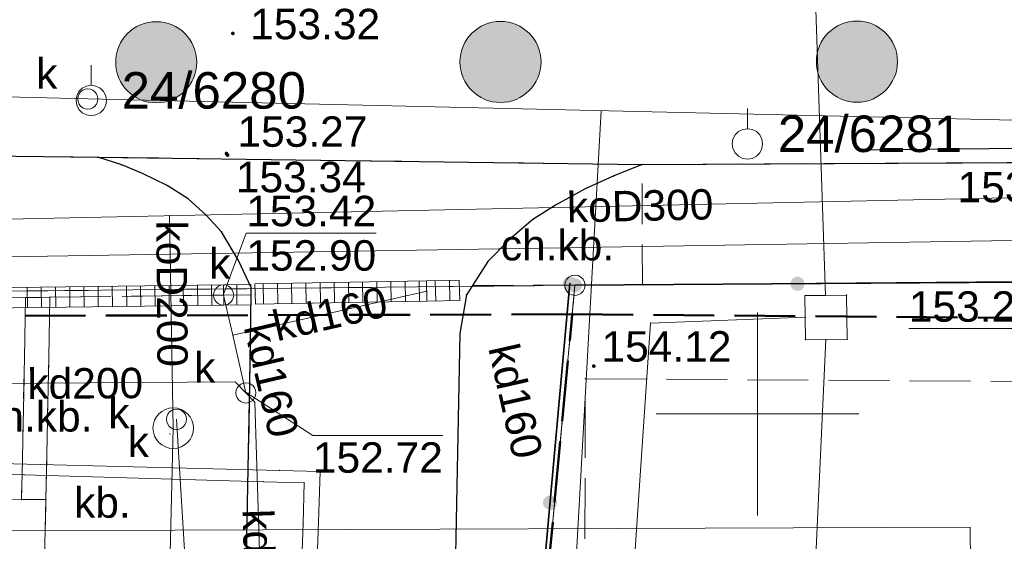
# Model space of a CAD drawing. Header units: metres. Extents: x 6492566 to 6492823, y 5613584 to 5613735.
# Tile 30 of 32: x 6492782 to 6492806, y 5613697 to 5613710. Entities that reach past the tile are written whole.
import ezdxf
from ezdxf.enums import TextEntityAlignment as Align

# ---------------------------------------------------------------- set-up
doc = ezdxf.new("R2010")
doc.units = ezdxf.units.M
for name, pattern in [('L_0_06', [2, 1.5, -0.5]), ('L_2_16', [0]), ('L_2_17', [0]), ('PRZER1-1', [2, 1, -1]), ('PRZER2-1', [3, 2, -1]), ('PRZER3-1', [4, 3, -1])]:
    doc.linetypes.add(name, pattern=pattern)
doc.layers.get('0').update_dxf_attribs({"linetype": 'CONTINUOUS', "lineweight": 18, "true_color": 0x000000})
for name, color, linetype, lineweight in [('GEPPGD', 7, 'CONTINUOUS', 18), ('GESDZI', 7, 'CONTINUOUS', 18), ('GSLKOG', 7, 'CONTINUOUS', 35), ('GSLKRW', 7, 'CONTINUOUS', 25), ('GSPPPK', 7, 'CONTINUOUS', 18), ('GSPPPK_O', 7, 'CONTINUOUS', 18), ('GSPPRB', 7, 'CONTINUOUS', 18), ('GSPWPS', 7, 'CONTINUOUS', 13), ('GSPWPS_O', 7, 'CONTINUOUS', 13), ('GSSKOD', 7, 'PRZER2-1', 18), ('GSSKOD_O', 7, 'PRZER2-1', 18), ('GSSOTW', 7, 'PRZER3-1', 18), ('GSSOTW_O', 7, 'PRZER3-1', 18), ('GSSUTR', 7, 'PRZER2-1', 18), ('GUPIWZ_O', 7, 'CONTINUOUS', 18), ('GUPPRZ', 7, 'CONTINUOUS', 18), ('GUPPRZ_O', 7, 'CONTINUOUS', 18), ('GUSIKP', 7, 'CONTINUOUS', 18), ('OTOO', 7, 'CONTINUOUS', 35), ('SUPW', 7, 'CONTINUOUS', 18)]:
    doc.layers.add(name, color=color, linetype=linetype, lineweight=lineweight)
for name, color, linetype, lineweight, true_color in [('GESUZY', 7, 'PRZER1-1', 18, 0x008000), ('GULCPR', 7, 'CONTINUOUS', 18, 0xd200d2), ('GULKDK', 7, 'CONTINUOUS', 18, 0x803300), ('GULKPR', 7, 'CONTINUOUS', 18, 0x803300), ('GULKPR_O', 7, 'CONTINUOUS', 18, 0x803300), ('GULTPR', 7, 'CONTINUOUS', 18, 0xff9100), ('GULWPR', 5, 'CONTINUOUS', 18, 0x0000ff), ('GUPKSD', 7, 'CONTINUOUS', 18, 0x803300), ('GUPKSD_O', 7, 'CONTINUOUS', 18, 0x803300), ('GUSKSD', 7, 'CONTINUOUS', 18, 0x803300), ('GUSKSD_O', 7, 'CONTINUOUS', 18, 0x803300), ('mpzp_linia_zabudowy_nieprzekraczalna', 7, 'L_2_17', 18, 0xd2691e), ('mpzp_linia_zabudowy_obowiazujaca', 7, 'L_2_16', 18, 0xd2691e), ('mpzp_linie_rozgraniczajace', 7, 'L_0_06', 50, 0xd2691e), ('mpzp_sciezki_rowerowe', 7, 'CONTINUOUS', 18, 0xffd900)]:
    doc.layers.add(name, color=color, linetype=linetype, lineweight=lineweight, true_color=true_color)
doc.styles.add('GEO-INFO', font='Arial')
doc.linetypes.add('L_2_16_SHX', pattern='A,0,-0.25,[1,mdcp Biasa 06 III 2025.shx,S=0.05,R=0,X=0,Y=0],-0.5,[2,mdcp Biasa 06 III 2025.shx,S=0.05,R=0,X=0,Y=0],-0.5,[3,mdcp Biasa 06 III 2025.shx,S=0.05,R=0,X=0,Y=0],-0.5,[4,mdcp Biasa 06 III 2025.shx,S=0.05,R=0,X=0,Y=0],-0.5,-0.5,-0.5,-0.5,-0.5,-0.25', length=4.5)
doc.linetypes.add('L_2_17_SHX', pattern='A,0,-0.25,[5,mdcp Biasa 06 III 2025.shx,S=0.05,R=0,X=0,Y=0],-0.5,[6,mdcp Biasa 06 III 2025.shx,S=0.05,R=0,X=0,Y=0],-0.5,[7,mdcp Biasa 06 III 2025.shx,S=0.05,R=0,X=0,Y=0],-0.5,[8,mdcp Biasa 06 III 2025.shx,S=0.05,R=0,X=0,Y=0],-0.5,-0.5,-0.5,-0.5,-0.5,-0.25', length=4.5)

# ---------------------------------------------------------------- blocks, each defined once
blk = doc.blocks.new('SOPGM')
at = {"color": 0}
blk.add_lwpolyline([(0, 1.75), (0, 0.75)], dxfattribs=at)
blk.add_lwpolyline([(0, 0.75), (0.231763, 0.713292), (0.440839, 0.606763), (0.606763, 0.440839), (0.713292, 0.231763), (0.75, 0), (0.713292, -0.231763), (0.606763, -0.440839), (0.440839, -0.606763), (0.231763, -0.713292), (0, -0.75), (-0.231763, -0.713292), (-0.440839, -0.606763), (-0.606763, -0.440839), (-0.713292, -0.231763), (-0.75, 0), (-0.713292, 0.231763), (-0.606763, 0.440839), (-0.440839, 0.606763), (-0.231763, 0.713292)], close=True, dxfattribs=at)
blk = doc.blocks.new('OKRAG_PELNY')
at = {"color": 0}
blk.add_lwpolyline([(0, 0.5), (0.12941, 0.482963), (0.25, 0.433013), (0.353553, 0.353553), (0.433013, 0.25), (0.482963, 0.12941), (0.5, 0), (0.482963, -0.12941), (0.433013, -0.25), (0.353553, -0.353553), (0.25, -0.433013), (0.12941, -0.482963), (0, -0.5), (-0.12941, -0.482963), (-0.25, -0.433013), (-0.353553, -0.353553), (-0.433013, -0.25), (-0.482963, -0.12941), (-0.5, 0), (-0.482963, 0.12941), (-0.433013, 0.25), (-0.353553, 0.353553), (-0.25, 0.433013), (-0.12941, 0.482963)], close=True, dxfattribs=at)
blk = doc.blocks.new('KOLO')
blk.add_hatch(color=0).paths.add_polyline_path([(-0.5, 0), (-0.482963, -0.12941), (-0.433013, -0.25), (-0.353553, -0.353553), (-0.25, -0.433013), (-0.12941, -0.482963), (0, -0.5), (0.12941, -0.482963), (0.25, -0.433013), (0.353553, -0.353553), (0.433013, -0.25), (0.482963, -0.12941), (0.5, 0), (0.482963, 0.12941), (0.433013, 0.25), (0.353553, 0.353553), (0.25, 0.433013), (0.12941, 0.482963), (0, 0.5), (-0.12941, 0.482963), (-0.25, 0.433013), (-0.353553, 0.353553), (-0.433013, 0.25), (-0.482963, 0.12941)])
blk = doc.blocks.new('POINT')
at = {"color": 0}
blk.add_point((0, 0), dxfattribs=at)
blk = doc.blocks.new('PION_C')
at = {"color": 0}
blk.add_lwpolyline([(0, 0.5), (0, -0.5)], dxfattribs=at)
blk = doc.blocks.new('EPPGS')
at = {"color": 0}
blk.add_lwpolyline([(0, 0.5), (0.154508, 0.475528), (0.293893, 0.404508), (0.404508, 0.293893), (0.475528, 0.154508), (0.5, 0), (0.475528, -0.154508), (0.404508, -0.293893), (0.293893, -0.404508), (0.154508, -0.475528), (0, -0.5), (-0.154508, -0.475528), (-0.293893, -0.404508), (-0.404508, -0.293893), (-0.475528, -0.154508), (-0.5, 0), (-0.475528, 0.154508), (-0.404508, 0.293893), (-0.293893, 0.404508), (-0.154508, 0.475528)], close=True, dxfattribs=at)
blk = doc.blocks.new('D_KOLO')
blk.add_hatch(color=0).paths.add_polyline_path([(-0.175, 0), (-0.169037, -0.045293), (-0.151554, -0.0875), (-0.123744, -0.123744), (-0.0875, -0.151554), (-0.045293, -0.169037), (0, -0.175), (0.045293, -0.169037), (0.0875, -0.151554), (0.123744, -0.123744), (0.151554, -0.0875), (0.169037, -0.045293), (0.175, 0), (0.169037, 0.045293), (0.151554, 0.0875), (0.123744, 0.123744), (0.0875, 0.151554), (0.045293, 0.169037), (0, 0.175), (-0.045293, 0.169037), (-0.0875, 0.151554), (-0.123744, 0.123744), (-0.151554, 0.0875), (-0.169037, 0.045293)])
blk = doc.blocks.new('D_GSLKOG1')
blk.add_hatch(color=0).paths.add_polyline_path([(-0.175, 0), (-0.169037, -0.045293), (-0.151554, -0.0875), (-0.123744, -0.123744), (-0.0875, -0.151554), (-0.045293, -0.169037), (0, -0.175), (0.045293, -0.169037), (0.0875, -0.151554), (0.123744, -0.123744), (0.151554, -0.0875), (0.169037, -0.045293), (0.175, 0), (0.169037, 0.045293), (0.151554, 0.0875), (0.123744, 0.123744), (0.0875, 0.151554), (0.045293, 0.169037), (0, 0.175), (-0.045293, 0.169037), (-0.0875, 0.151554), (-0.123744, 0.123744), (-0.151554, 0.0875), (-0.169037, 0.045293)])
blk = doc.blocks.new('D_GUPIWZ1_1')
at = {"color": 0}
blk.add_lwpolyline([(0, 0.25), (0.064705, 0.241481), (0.125, 0.216506), (0.176777, 0.176777), (0.216506, 0.125), (0.241481, 0.064705), (0.25, 0), (0.241481, -0.064705), (0.216506, -0.125), (0.176777, -0.176777), (0.125, -0.216506), (0.064705, -0.241481), (0, -0.25), (-0.064705, -0.241481), (-0.125, -0.216506), (-0.176777, -0.176777), (-0.216506, -0.125), (-0.241481, -0.064705), (-0.25, 0), (-0.241481, 0.064705), (-0.216506, 0.125), (-0.176777, 0.176777), (-0.125, 0.216506), (-0.064705, 0.241481)], close=True, dxfattribs=at)

msp = doc.modelspace()

# ---------------------------------------------------------------- hatches: boundary and pattern name
at = {"layer": 'GSSUTR', "linetype": 'Continuous', "lineweight": 18}
h = msp.add_hatch(dxfattribs=at)
h.set_pattern_fill('PTTU04', scale=0.5, style=0)
h.set_pattern_definition([(90, (6490000, 5610000), (-2.5, 2.5), [0.75, -4.25]), (90, (6490000.5, 5610000), (-2.5, 2.5), [0.75, -4.25])])
h.paths.add_polyline_path([(6492782.34, 5613692.78), (6492782.45, 5613697.89), (6492781.85, 5613697.89), (6492774.4, 5613697.83), (6492773.71, 5613697.82), (6492739.87, 5613697.38), (6492739.84, 5613702.39), (6492739.19, 5613702.38), (6492739.26, 5613695.49), (6492740.5, 5613695.46), (6492740.53, 5613696.74), (6492782.137, 5613696.176), (6492782.059, 5613692.073), (6492786.96, 5613692.04), (6492786.66, 5613679.02), (6492787.06, 5613679.01), (6492787.32, 5613692.73)], flags=0)
at = {"layer": 'mpzp_sciezki_rowerowe', "linetype": 'Continuous', "lineweight": 18}
for points in [[(6492785.17, 5613707.669, 1), (6492785.17, 5613709.669, 1)], [(6492793.66, 5613707.677, 1), (6492793.66, 5613709.677, 1)], [(6492802.45, 5613707.685, 1), (6492802.45, 5613709.685, 1)]]:
    msp.add_hatch(color=256, dxfattribs=at).paths.add_polyline_path(points)

# ---------------------------------------------------------------- linework, layer by layer
at = {"color": 7, "linetype": 'Continuous', "lineweight": 13, "elevation": 100, "flags": 128}
for points in [[(6492800, 5613697.5), (6492800, 5613702.5)], [(6492797.5, 5613700), (6492802.5, 5613700)]]:
    msp.add_lwpolyline(points, dxfattribs=at)
at = {"layer": 'GESDZI', "color": 7, "linetype": 'Continuous', "lineweight": 18, "elevation": 10.22}
msp.add_lwpolyline([(6492712.536, 5613714.767), (6492725.917, 5613714.685), (6492741.368, 5613714.627), (6492753.918, 5613714.581), (6492762.949, 5613714.549), (6492766.656, 5613714.362), (6492778.115, 5613714.246), (6492808.367, 5613714.314), (6492810.011, 5613715.605), (6492811.18, 5613718.894), (6492811.225, 5613714.142), (6492811.34, 5613703.308), (6492795.496, 5613703.173), (6492765.908, 5613702.863), (6492728.986, 5613702.408), (6492725.287, 5613701.965), (6492696.667, 5613701.05)], dxfattribs=at)
for points in [[(6492795.496, 5613703.173), (6492811.34, 5613703.308), (6492811.712, 5613652.238), (6492790.984, 5613653.662), (6492791.29, 5613658.2), (6492792.19, 5613667.96), (6492792.53, 5613671.46)], [(6492765.908, 5613702.863), (6492795.496, 5613703.173), (6492792.53, 5613671.46), (6492762.04, 5613671.11)]]:
    msp.add_lwpolyline(points, close=True, dxfattribs=at)
at = {"layer": 'GESUZY', "color": 96, "linetype": 'PRZER1-1', "lineweight": 18, "ltscale": 0.5, "true_color": 0x008000, "elevation": 10.08}
msp.add_lwpolyline([(6492712.536, 5613714.767), (6492725.917, 5613714.685), (6492741.368, 5613714.627), (6492753.918, 5613714.581), (6492762.949, 5613714.549), (6492766.656, 5613714.362), (6492778.115, 5613714.246), (6492808.367, 5613714.314), (6492810.011, 5613715.605), (6492811.18, 5613718.894), (6492811.225, 5613714.142), (6492811.34, 5613703.308), (6492795.496, 5613703.173), (6492765.908, 5613702.863), (6492728.986, 5613702.408), (6492725.287, 5613701.965), (6492696.667, 5613701.05)], dxfattribs=at)
for points in [[(6492795.496, 5613703.173), (6492811.34, 5613703.308), (6492811.712, 5613652.238), (6492790.984, 5613653.662), (6492791.29, 5613658.2), (6492792.19, 5613667.96), (6492792.53, 5613671.46)], [(6492765.908, 5613702.863), (6492795.496, 5613703.173), (6492792.53, 5613671.46), (6492762.04, 5613671.11)]]:
    msp.add_lwpolyline(points, close=True, dxfattribs=at)
at = {"layer": 'GSLKOG', "color": 7, "linetype": 'Continuous', "lineweight": 35, "elevation": 10.18}
msp.add_lwpolyline([(6492795.496, 5613703.173), (6492811.3, 5613703.28), (6492811.23, 5613700.61)], dxfattribs=at)
at = {"layer": 'GSLKRW', "color": 7, "linetype": 'Continuous', "lineweight": 25, "elevation": 10.18}
for points in [[(6492711.18, 5613706.75), (6492718.39, 5613706.8), (6492729.24, 5613706.78), (6492742.9, 5613706.75), (6492767.63, 5613706.53), (6492783.73, 5613706.33), (6492797.15, 5613706.15), (6492808.2, 5613706.21)], [(6492786.66, 5613679.02), (6492787.06, 5613679.01), (6492787.32, 5613692.73), (6492787.48, 5613700.76), (6492787.51, 5613702.94), (6492787.51, 5613703.12), (6492787.2, 5613703.78), (6492786.78, 5613704.49), (6492786.4, 5613704.9), (6492785.96, 5613705.3), (6492785.44, 5613705.63), (6492784.83, 5613705.93), (6492784.32, 5613706.14), (6492783.73, 5613706.33)], [(6492797.15, 5613706.15), (6492796.44, 5613705.86), (6492795.75, 5613705.55), (6492795.02, 5613705.15), (6492794.46, 5613704.79), (6492793.89, 5613704.31), (6492793.35, 5613703.76), (6492792.97, 5613703.17), (6492792.82, 5613702.94), (6492792.66, 5613701.98), (6492792.25, 5613681.05), (6492792.07, 5613671.91), (6492731.61, 5613671.3), (6492726.47, 5613671.25)]]:
    msp.add_lwpolyline(points, dxfattribs=at)
msp.add_lwpolyline([(6492815.008, 5613657.179), (6492814.889, 5613676.743), (6492814.841, 5613695.845), (6492814.871, 5613700.934, 0.369402), (6492810.012, 5613706.431), (6492807.905, 5613706.559), (6492802.784, 5613706.505)], format="xyb", dxfattribs=at)
at = {"layer": 'GSPPRB', "color": 7, "linetype": 'Continuous', "lineweight": 18}
for p in [(6492802.784, 5613706.505, 10.28), (6492783.73, 5613706.33, 10.28), (6492784.32, 5613706.14, 10.28), (6492797.15, 5613706.15, 10.28), (6492784.83, 5613705.93, 10.28), (6492796.44, 5613705.86, 10.28), (6492785.44, 5613705.63, 10.28), (6492795.75, 5613705.55, 10.28), (6492785.96, 5613705.3, 10.28), (6492795.02, 5613705.15, 10.28), (6492785.496, 5613704.888, 10.28), (6492786.4, 5613704.9, 10.28), (6492794.46, 5613704.79, 10.28), (6492786.78, 5613704.49, 10.28), (6492793.89, 5613704.31, 10.28), (6492787.2, 5613703.78, 10.28), (6492793.35, 5613703.76, 10.28), (6492787.51, 5613703.12, 10.28), (6492792.65, 5613703.05, 10.28), (6492792.97, 5613703.17, 10.28), (6492795.37, 5613703.22, 10.28), (6492795.496, 5613703.173, 10.28), (6492797.16, 5613703.18, 10.28), (6492781.95, 5613702.87, 10.28), (6492782.55, 5613702.88, 10.28), (6492786.83, 5613702.93, 10.28), (6492787.51, 5613702.94, 10.28), (6492787.61, 5613702.96, 10.28), (6492791.84, 5613703.03, 10.28), (6492792.82, 5613702.94, 10.28), (6492801.169, 5613702.917, 10.28), (6492801.678, 5613702.923, 10.28), (6492801.678, 5613702.923, 10.28), (6492802.196, 5613702.929, 10.28), (6492801.18, 5613702.39, 10.28), (6492797.36, 5613702.24, 10.28), (6492787.06, 5613701.94, 10.28), (6492792.66, 5613701.98, 10.28), (6492801.682, 5613701.835, 10.28), (6492801.682, 5613701.835, 10.28), (6492802.209, 5613701.841, 10.28), (6492801.181, 5613701.829, 10.28), (6492795.75, 5613700.87, 10.28), (6492787.12, 5613700.79, 10.28), (6492787.48, 5613700.76, 10.28), (6492787.6, 5613700.29, 10.28), (6492785.59, 5613699.65, 10.28), (6492781.91, 5613698.5, 10.28), (6492788.21, 5613698.61, 10.28), (6492789.21, 5613698.58, 10.28), (6492787.82, 5613698.33, 10.28), (6492788.82, 5613698.3, 10.28), (6492781.85, 5613697.89, 10.28), (6492782.45, 5613697.89, 10.28), (6492789.18, 5613697.58, 10.28), (6492788.79, 5613697.3, 10.28)]:
    msp.add_point(p, dxfattribs=at)
at = {"layer": 'GSSKOD', "color": 7, "linetype": 'PRZER2-1', "lineweight": 18, "ltscale": 0.5, "elevation": 10.18}
for points in [[(6492742.9, 5613706.75), (6492767.63, 5613706.53), (6492783.73, 5613706.33), (6492784.32, 5613706.14), (6492784.83, 5613705.93), (6492785.44, 5613705.63), (6492785.96, 5613705.3), (6492786.4, 5613704.9), (6492786.78, 5613704.49), (6492787.2, 5613703.78), (6492787.51, 5613703.12), (6492787.51, 5613702.94), (6492786.83, 5613702.93), (6492763.5, 5613702.64), (6492739.19, 5613702.38), (6492739.19, 5613702.56), (6492739.35, 5613703.38), (6492739.57, 5613703.97), (6492739.84, 5613704.48), (6492740.24, 5613705.04), (6492740.71, 5613705.56), (6492741.32, 5613705.98), (6492742.01, 5613706.33)], [(6492792.97, 5613703.17), (6492797.16, 5613703.18), (6492797.15, 5613706.15), (6492796.44, 5613705.86), (6492795.75, 5613705.55), (6492795.02, 5613705.15), (6492794.46, 5613704.79), (6492793.89, 5613704.31), (6492793.35, 5613703.76)], [(6492781.85, 5613697.89), (6492782.45, 5613697.89), (6492782.55, 5613702.88), (6492781.95, 5613702.87)]]:
    msp.add_lwpolyline(points, close=True, dxfattribs=at)
msp.add_lwpolyline([(6492797.16, 5613703.18), (6492797.15, 5613706.15), (6492808.2, 5613706.21, -0.366287), (6492814.389, 5613703.119), (6492814.871, 5613700.934), (6492814.841, 5613695.845), (6492814.844, 5613694.732), (6492813.439, 5613694.738), (6492813.439, 5613693.274), (6492814.848, 5613693.243), (6492814.863, 5613686.91), (6492813.485, 5613686.95), (6492813.475, 5613684.691), (6492814.869, 5613684.672), (6492814.884, 5613678.494), (6492813.582, 5613678.53), (6492813.601, 5613676.742), (6492814.889, 5613676.743), (6492814.924, 5613670.929)], format="xyb", dxfattribs=at)
at = {"layer": 'GSSOTW', "color": 7, "linetype": 'PRZER3-1', "lineweight": 18, "ltscale": 0.5, "elevation": 10.18}
for points in [[(6492787.32, 5613692.73), (6492787.48, 5613700.76), (6492787.51, 5613702.94), (6492787.51, 5613703.12), (6492787.2, 5613703.78), (6492786.78, 5613704.49), (6492786.4, 5613704.9), (6492785.96, 5613705.3), (6492785.44, 5613705.63), (6492784.83, 5613705.93), (6492784.32, 5613706.14), (6492783.73, 5613706.33), (6492797.15, 5613706.15), (6492796.44, 5613705.86), (6492795.75, 5613705.55), (6492795.02, 5613705.15), (6492794.46, 5613704.79), (6492793.89, 5613704.31), (6492793.35, 5613703.76), (6492792.97, 5613703.17), (6492792.82, 5613702.94), (6492792.66, 5613701.98), (6492792.25, 5613681.05)], [(6492810.69, 5613673.58), (6492804.579, 5613673.722), (6492804.578, 5613674.568), (6492804.532, 5613682.619), (6492805.872, 5613682.621), (6492805.871, 5613683.293), (6492803.688, 5613683.29), (6492803.725, 5613686.987), (6492800.208, 5613686.969), (6492800.204, 5613686.086), (6492798.727, 5613686.084), (6492798.73, 5613683.924), (6492798.731, 5613682.611), (6492795.532, 5613682.606), (6492795.621, 5613674.552), (6492793.02, 5613674.44), (6492794.59, 5613690.75), (6492795.73, 5613690.92), (6492795.75, 5613700.87), (6492809.46, 5613700.78)]]:
    msp.add_lwpolyline(points, dxfattribs=at)
for points in [[(6492774.36, 5613702.78), (6492781.95, 5613702.87), (6492781.85, 5613697.89), (6492774.4, 5613697.83)], [(6492782.55, 5613702.88), (6492786.83, 5613702.93), (6492787.51, 5613702.94), (6492787.48, 5613700.76), (6492787.32, 5613692.73), (6492782.34, 5613692.78), (6492782.45, 5613697.89)]]:
    msp.add_lwpolyline(points, close=True, dxfattribs=at)
at = {"layer": 'GSSUTR', "color": 7, "linetype": 'PRZER2-1', "lineweight": 18, "ltscale": 0.5, "elevation": 10.1}
msp.add_lwpolyline([(6492739.84, 5613702.39), (6492739.19, 5613702.38), (6492739.26, 5613695.49), (6492740.5, 5613695.46), (6492740.53, 5613696.74), (6492782.137, 5613696.176), (6492782.059, 5613692.073), (6492786.96, 5613692.04), (6492786.66, 5613679.02), (6492787.06, 5613679.01), (6492787.32, 5613692.73), (6492782.34, 5613692.78), (6492782.45, 5613697.89), (6492781.85, 5613697.89), (6492774.4, 5613697.83), (6492773.71, 5613697.82), (6492739.87, 5613697.38)], close=True, dxfattribs=at)
at = {"layer": 'GULCPR', "color": 212, "linetype": 'Continuous', "lineweight": 18, "true_color": 0xd200d2, "elevation": 10.14}
for points in [[(6492789.94, 5613691.01), (6492788.94, 5613691.05), (6492788.98, 5613692.05), (6492789.18, 5613697.58), (6492789.21, 5613698.58), (6492788.21, 5613698.61), (6492781.65, 5613698.77), (6492769.65, 5613699.07), (6492757.65, 5613699.38), (6492745.65, 5613699.68), (6492744.65, 5613699.7), (6492744.64, 5613698.7), (6492744.612, 5613696.685)], [(6492789.57, 5613690.85), (6492788.57, 5613690.88), (6492788.6, 5613691.88), (6492788.79, 5613697.3), (6492788.82, 5613698.3), (6492787.82, 5613698.33), (6492781.91, 5613698.5), (6492769.92, 5613698.85), (6492757.93, 5613699.19), (6492745.93, 5613699.34), (6492744.93, 5613699.35), (6492744.91, 5613698.35), (6492744.883, 5613696.681)]]:
    msp.add_lwpolyline(points, dxfattribs=at)
at = {"layer": 'GULKDK', "color": 36, "linetype": 'Continuous', "lineweight": 18, "true_color": 0x803300, "elevation": 10.14}
for points in [[(6492787.606, 5613703.21), (6492791.835, 5613703.28), (6492792.644, 5613703.3)], [(6492739.187, 5613702.63), (6492763.497, 5613702.89), (6492786.827, 5613703.18), (6492787.506, 5613703.19)], [(6492739.193, 5613702.13), (6492763.503, 5613702.39), (6492786.833, 5613702.68), (6492787.514, 5613702.69)], [(6492787.614, 5613702.71), (6492791.845, 5613702.78), (6492792.656, 5613702.8)]]:
    msp.add_lwpolyline(points, dxfattribs=at)
at = {"layer": 'GULKPR', "color": 36, "linetype": 'Continuous', "lineweight": 18, "true_color": 0x803300, "elevation": 10.14}
for points in [[(6492651.849, 5613704.34), (6492670.622, 5613705.324), (6492683.317, 5613706.027), (6492708.338, 5613707.566), (6492720.621, 5613708.203), (6492768.012, 5613708.147), (6492783.483, 5613707.765), (6492815.246, 5613707.04)], [(6492796.14, 5613707.47), (6492795.31, 5613692.58), (6492795.305, 5613692.225), (6492795.3, 5613691.88), (6492794.87, 5613678.92), (6492795.57, 5613678.93)], [(6492759.14, 5613704.376), (6492777.383, 5613704.742), (6492780.273, 5613704.777), (6492781.11, 5613704.79), (6492813.096, 5613705.478), (6492816.064, 5613705.443)], [(6492785.59, 5613699.65), (6492785.496, 5613704.888)], [(6492787.06, 5613701.94), (6492786.83, 5613702.93)], [(6492791.84, 5613703.03), (6492787.06, 5613701.94)], [(6492787.38, 5613700.52), (6492787.06, 5613701.94)], [(6492787.38, 5613700.52), (6492787.12, 5613700.79), (6492781.15, 5613700.75)], [(6492787.38, 5613700.52), (6492787.6, 5613700.29), (6492787.86, 5613692.17)], [(6492785.59, 5613699.65), (6492785.18, 5613682.54), (6492784.735, 5613682.314), (6492784.29, 5613682.09), (6492781.871, 5613682.15)]]:
    msp.add_lwpolyline(points, dxfattribs=at)
at = {"layer": 'GULTPR', "color": 30, "linetype": 'Continuous', "lineweight": 18, "true_color": 0xff9100, "elevation": 10.14}
msp.add_lwpolyline([(6492651.902, 5613700.455), (6492662.881, 5613700.773), (6492663.744, 5613700.715), (6492699.661, 5613702.552), (6492704.483, 5613702.565), (6492732.923, 5613703.125), (6492775.896, 5613703.786), (6492808.811, 5613704.316), (6492809.786, 5613704.239), (6492814.389, 5613703.119), (6492816.121, 5613703.11)], dxfattribs=at)
at = {"layer": 'GULWPR', "color": 5, "linetype": 'Continuous', "lineweight": 18, "true_color": 0x0000ff, "elevation": 10.14}
for points in [[(6492801.381, 5613711.67), (6492801.678, 5613702.923)], [(6492795.57, 5613678.91), (6492795.02, 5613678.9), (6492795.1, 5613684.3), (6492796.14, 5613684.3), (6492797.36, 5613702.24), (6492801.18, 5613702.39)], [(6492801.682, 5613701.835), (6492800.798, 5613682.614)]]:
    msp.add_lwpolyline(points, dxfattribs=at)
at = {"layer": 'GUPPRZ_O', "color": 36, "linetype": 'Continuous', "lineweight": 9, "true_color": 0x803300, "elevation": 10.8, "flags": 128}
for points in [[(6492790.594, 5613704.456), (6492787.391, 5613704.456), (6492786.822, 5613702.925)], [(6492787.391, 5613704.456), (6492790.594, 5613704.456)], [(6492792.237, 5613699.473), (6492789.034, 5613699.473), (6492787.387, 5613700.533)], [(6492785.991, 5613694.628), (6492785.991, 5613694.628), (6492785.67, 5613699.87)], [(6492789.034, 5613699.473), (6492792.237, 5613699.473)]]:
    msp.add_lwpolyline(points, dxfattribs=at)
at = {"layer": 'GUPPRZ_O', "color": 30, "linetype": 'Continuous', "lineweight": 9, "true_color": 0xff9100, "elevation": 10.8, "flags": 128}
msp.add_lwpolyline([(6492803.73, 5613702.107), (6492806.933, 5613702.107), (6492808.99, 5613704.2)], dxfattribs=at)
at = {"layer": 'GUSIKP', "color": 5, "linetype": 'Continuous', "lineweight": 18, "true_color": 0x0000ff, "elevation": 10.14}
msp.add_lwpolyline([(6492801.169, 5613702.917), (6492801.678, 5613702.923), (6492802.196, 5613702.929), (6492802.209, 5613701.841), (6492801.682, 5613701.835), (6492801.181, 5613701.829)], close=True, dxfattribs=at)
at = {"layer": 'GUSKSD', "color": 36, "linetype": 'Continuous', "lineweight": 18, "true_color": 0x803300, "elevation": 10.14}
msp.add_lwpolyline([(6492785.59, 5613699.15, -1), (6492785.59, 5613700.15, -1)], format="xyb", close=True, dxfattribs=at)
at = {"layer": 'mpzp_linia_zabudowy_nieprzekraczalna', "linetype": 'CONTINUOUS', "lineweight": 18}
msp.add_line((6492805.246, 5613697.208), (6492776.054, 5613697.103), dxfattribs=at)
at = {"layer": 'mpzp_linia_zabudowy_nieprzekraczalna', "linetype": 'L_2_17_SHX', "lineweight": 18}
msp.add_line((6492805.246, 5613697.208), (6492776.054, 5613697.103), dxfattribs=at)
at = {"layer": 'mpzp_linia_zabudowy_obowiazujaca', "linetype": 'CONTINUOUS', "lineweight": 18}
msp.add_line((6492805.772, 5613631.662), (6492805.246, 5613697.208), dxfattribs=at)
at = {"layer": 'mpzp_linia_zabudowy_obowiazujaca', "linetype": 'L_2_16_SHX', "lineweight": 18}
msp.add_line((6492805.772, 5613631.662), (6492805.246, 5613697.208), dxfattribs=at)
at = {"layer": 'mpzp_linie_rozgraniczajace', "lineweight": 50, "flags": 128}
for points in [[(6492795.429, 5613702.456), (6492776.043, 5613702.403), (6492765.78, 5613702.39), (6492728.986, 5613702.408)], [(6492792.19, 5613667.96), (6492795.427, 5613702.433)], [(6492795.429, 5613702.456), (6492806.46, 5613702.37), (6492811.383, 5613697.33)]]:
    msp.add_lwpolyline(points, dxfattribs=at)
at = {"layer": 'mpzp_sciezki_rowerowe', "lineweight": 18}
for centre in [(6492785.17, 5613708.669), (6492793.66, 5613708.677), (6492802.45, 5613708.685)]:
    msp.add_circle(centre, 1, dxfattribs=at)
at = {"layer": 'OTOO', "color": 7, "linetype": 'Continuous', "lineweight": 35, "elevation": 10.18}
msp.add_lwpolyline([(6492792.88, 5613675.94), (6492793.04, 5613677.47), (6492795.37, 5613703.22)], dxfattribs=at)

# ---------------------------------------------------------------- block references
at = {"layer": 'GEPPGD', "color": 7, "lineweight": 18, "xscale": 0.5, "yscale": 0.5}
msp.add_blockref('EPPGS', (6492795.496, 5613703.173, 10.24), dxfattribs=at)
at = {"layer": 'GSLKOG', "color": 7, "lineweight": 35, "xscale": 0.35, "yscale": 0.35}
for p in [(6492795.496, 5613703.173, 10.18), (6492800.983, 5613703.21, 10.18)]:
    msp.add_blockref('KOLO', p, dxfattribs=at)
at = {"layer": 'GSPPPK', "color": 7, "lineweight": 18, "xscale": 0.5, "yscale": 0.5}
for p in [(6492783.567, 5613707.727, 10.36), (6492799.749, 5613706.657, 10.36)]:
    msp.add_blockref('SOPGM', p, dxfattribs=at)
at = {"layer": 'GSPWPS', "color": 7, "lineweight": 13, "xscale": 0.09, "yscale": 0.09}
for p in [(6492787.06, 5613709.38, 10.08), (6492786.9, 5613706.42, 10.08), (6492786.93, 5613706.38, 10.08), (6492795.96, 5613701.18, 10.08)]:
    msp.add_blockref('KOLO', p, dxfattribs=at)
at = {"layer": 'GULKDK', "color": 36, "lineweight": 18, "true_color": 0x803300, "yscale": 0.5}
for p, xscale, rotation in [((6492792.407, 5613703.044, 10.14), 0.4999999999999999, 1.414423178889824), ((6492792.65, 5613703.05, 10.14), 0.4999999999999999, 1.414423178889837), ((6492781.989, 5613702.87, 10.14), 0.5, 0.712169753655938), ((6492782.339, 5613702.874, 10.14), 0.5, 0.712169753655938), ((6492782.689, 5613702.879, 10.14), 0.5, 0.712169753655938), ((6492783.039, 5613702.883, 10.14), 0.5, 0.712169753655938), ((6492783.389, 5613702.887, 10.14), 0.5, 0.712169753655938), ((6492783.739, 5613702.892, 10.14), 0.5, 0.712169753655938), ((6492784.089, 5613702.896, 10.14), 0.5, 0.712169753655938), ((6492784.439, 5613702.9, 10.14), 0.5, 0.712169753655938), ((6492784.789, 5613702.905, 10.14), 0.5, 0.712169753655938), ((6492785.139, 5613702.909, 10.14), 0.5, 0.712169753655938), ((6492785.489, 5613702.913, 10.14), 0.5, 0.712169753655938), ((6492785.839, 5613702.918, 10.14), 0.5, 0.712169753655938), ((6492786.189, 5613702.922, 10.14), 0.5, 0.712169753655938), ((6492786.539, 5613702.926, 10.14), 0.5, 0.712169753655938), ((6492786.83, 5613702.93, 10.14), 0.5, 0.7773470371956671), ((6492787.158, 5613702.935, 10.14), 0.5, 0.842524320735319), ((6492787.51, 5613702.94, 10.14), 0.4999999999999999, 0.8425243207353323), ((6492787.61, 5613702.96, 10.14), 0.5, 0.94807057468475), ((6492787.813, 5613702.963, 10.14), 0.5, 0.948070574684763), ((6492788.163, 5613702.969, 10.14), 0.5, 0.948070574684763), ((6492788.513, 5613702.975, 10.14), 0.5, 0.948070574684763), ((6492788.863, 5613702.981, 10.14), 0.5, 0.948070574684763), ((6492789.213, 5613702.987, 10.14), 0.5, 0.948070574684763), ((6492789.563, 5613702.992, 10.14), 0.5, 0.948070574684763), ((6492789.912, 5613702.998, 10.14), 0.5, 0.948070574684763), ((6492790.262, 5613703.004, 10.14), 0.5, 0.948070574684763), ((6492790.612, 5613703.01, 10.14), 0.5, 0.948070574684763), ((6492790.962, 5613703.015, 10.14), 0.5, 0.948070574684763), ((6492791.312, 5613703.021, 10.14), 0.5, 0.948070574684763), ((6492791.662, 5613703.027, 10.14), 0.5, 0.948070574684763), ((6492791.84, 5613703.03, 10.14), 0.4999999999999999, 1.181246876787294), ((6492792.058, 5613703.035, 10.14), 0.4999999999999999, 1.414423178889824)]:
    msp.add_blockref('PION_C', p, dxfattribs=dict(at, xscale=xscale, rotation=rotation))
at = {"layer": 'GUPKSD', "color": 36, "lineweight": 18, "true_color": 0x803300, "xscale": 0.5, "yscale": 0.5}
for p in [(6492783.483, 5613707.765, 10.16), (6492786.83, 5613702.93, 10.16), (6492787.38, 5613700.52, 10.16)]:
    msp.add_blockref('OKRAG_PELNY', p, dxfattribs=at)
at = {"layer": 'GUPPRZ', "color": 36, "lineweight": 18, "true_color": 0x803300}
for p in [(6492786.83, 5613702.93, 10.16), (6492787.38, 5613700.52, 10.16), (6492785.512, 5613699.503, 10.16)]:
    msp.add_blockref('POINT', p, dxfattribs=at)
at = {"layer": 'OTOO', "color": 7, "linetype": 'Continuous', "lineweight": 35, "rotation": 84.82964663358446}
for name, p in [('D_GSLKOG1', (6492795.37, 5613703.22, 10.18)), ('D_KOLO', (6492794.881, 5613697.814, 10.18)), ('D_KOLO', (6492794.881, 5613697.814, 10.18))]:
    msp.add_blockref(name, p, dxfattribs=at)
at = {"layer": 'SUPW', "color": 7, "linetype": 'Continuous', "lineweight": 18}
msp.add_blockref('D_GUPIWZ1_1', (6492785.67, 5613699.87, 10.18), dxfattribs=at)

# ---------------------------------------------------------------- texts
at = {"layer": 'GSPPPK_O', "color": 7, "linetype": 'Continuous', "lineweight": 0, "style": 'GEO-INFO'}
for s, p in [('24/6280', (6492784.317, 5613707.977, 10.8)), ('24/6281', (6492800.499, 5613706.907, 10.8))]:
    msp.add_text(s, height=0.9, dxfattribs=at).set_placement(p, align=Align.MIDDLE_LEFT)
at = {"layer": 'GSPWPS_O', "color": 7, "linetype": 'Continuous', "lineweight": 0, "style": 'GEO-INFO'}
for s, p in [('153.32', (6492787.488, 5613709.237, 10.8)), ('153.27', (6492787.173, 5613706.586, 10.8)), ('153.34', (6492787.133, 5613705.466, 10.8)), ('153.13', (6492804.932, 5613705.217, 10.8)), ('154.12', (6492796.151, 5613701.291, 10.8))]:
    msp.add_text(s, height=0.75, dxfattribs=at).set_placement(p)
at = {"layer": 'GSSKOD_O', "color": 7, "linetype": 'Continuous', "lineweight": 0, "style": 'GEO-INFO'}
for p in [(6492795.065, 5613704.175, 10.8), (6492782.2, 5613699.956, 10.8)]:
    msp.add_text('ch.kb.', height=0.75, dxfattribs=at).set_placement(p, align=Align.MIDDLE)
at = {"layer": 'GSSOTW_O', "color": 7, "linetype": 'Continuous', "lineweight": 0, "style": 'GEO-INFO'}
msp.add_text('kb.', height=0.75, dxfattribs=at).set_placement((6492783.843, 5613697.831, 10.8), align=Align.MIDDLE)
at = {"layer": 'GULKPR_O', "color": 36, "linetype": 'Continuous', "lineweight": 0, "true_color": 0x803300, "style": 'GEO-INFO'}
msp.add_text('koD300', height=0.75, rotation=1.2316, dxfattribs=at).set_placement((6492797.103, 5613705.134, 10.8), align=Align.MIDDLE_CENTER)
for s, rotation, p in [('koD200', 270.4425, (6492785.574, 5613702.964, 10.8)), ('kd160', 12.8457, (6492789.45, 5613702.485, 10.8)), ('kd160', 283.0791, (6492788.026, 5613700.842, 10.8)), ('kd160', 282.6996, (6492794.047, 5613700.322, 10.8)), ('kd200', 0.3839, (6492783.42, 5613700.77, 10.8)), ('kd200', 271.834, (6492787.73, 5613696.23, 10.8))]:
    msp.add_text(s, height=0.75, rotation=rotation, dxfattribs=at).set_placement(p, align=Align.MIDDLE)
at = {"layer": 'GUPIWZ_O', "color": 7, "linetype": 'Continuous', "lineweight": 0, "style": 'GEO-INFO'}
msp.add_text('k', height=0.75, dxfattribs=at).set_placement((6492784.989, 5613698.938, 10.8), align=Align.RIGHT)
at = {"layer": 'GUPKSD_O', "color": 36, "linetype": 'Continuous', "lineweight": 0, "true_color": 0x803300, "style": 'GEO-INFO'}
for p in [(6492782.733, 5613708.015, 10.8), (6492786.999, 5613703.333, 10.8), (6492786.63, 5613700.77, 10.8)]:
    msp.add_text('k', height=0.75, dxfattribs=at).set_placement(p, align=Align.RIGHT)
at = {"layer": 'GUPPRZ_O', "color": 36, "linetype": 'Continuous', "lineweight": 0, "true_color": 0x803300, "style": 'GEO-INFO'}
for s, p in [('153.42', (6492787.391, 5613704.628)), ('152.90', (6492787.391, 5613703.533)), ('152.72', (6492789.034, 5613698.551))]:
    msp.add_text(s, height=0.75, dxfattribs=at).set_placement(p)
at = {"layer": 'GUPPRZ_O', "color": 30, "linetype": 'Continuous', "lineweight": 0, "true_color": 0xff9100, "style": 'GEO-INFO'}
msp.add_text('153.29', height=0.75, dxfattribs=at).set_placement((6492803.73, 5613702.649), align=Align.MIDDLE_LEFT)
at = {"layer": 'GUSKSD_O', "color": 36, "linetype": 'Continuous', "lineweight": 0, "true_color": 0x803300, "style": 'GEO-INFO'}
msp.add_text('k', height=0.75, dxfattribs=at).set_placement((6492784.249, 5613700.042, 10.8), align=Align.MIDDLE)

doc.saveas('drawing.dxf')
